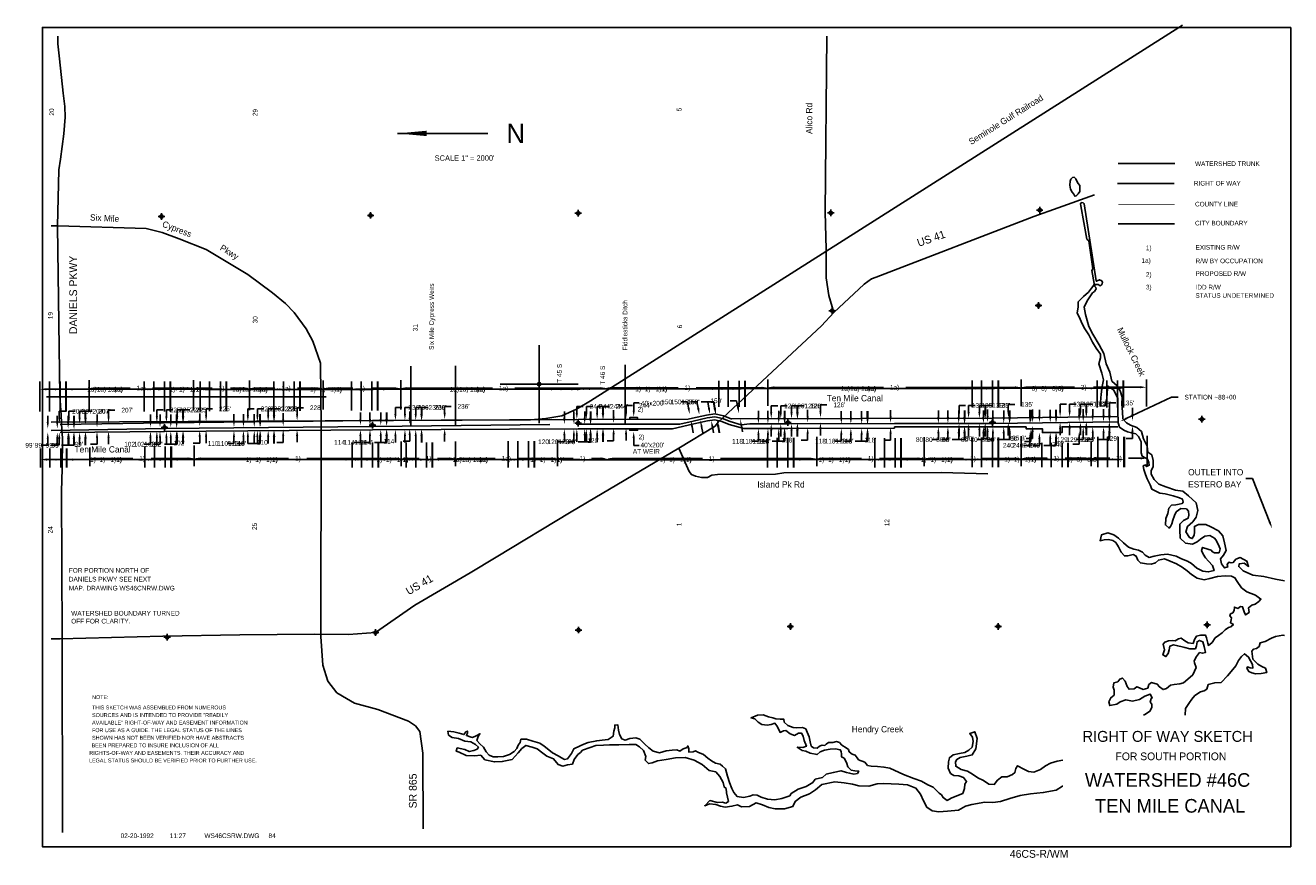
# Model space of a CAD drawing. Extents: x 202198 to 500046, y 777327 to 1633489.
import ezdxf
from ezdxf.enums import TextEntityAlignment as Align

# ---------------------------------------------------------------- set-up
doc = ezdxf.new("R2010")
doc.units = 0
doc.header["$LTSCALE"] = 400
doc.header["$PDMODE"] = 34
doc.header["$PDSIZE"] = 85
for name, pattern in [('DASHED', [0]), ('PHANTOM', [0]), ('STREAM', [0])]:
    doc.linetypes.add(name, pattern=pattern)
doc.layers.get('0').update_dxf_attribs({"linetype": 'CONTINUOUS'})
doc.layers.get('DEFPOINTS').update_dxf_attribs({"linetype": 'CONTINUOUS'})
for name, color, linetype in [('BORDER', 1, 'CONTINUOUS'), ('CITY', 14, 'DASHED'), ('COUNTY', 15, 'PHANTOM'), ('MAJROADS', 9, 'CONTINUOUS'), ('PROPROW', 11, 'CONTINUOUS'), ('PROPRWDIM', 12, 'CONTINUOUS'), ('ROW', 6, 'PHANTOM'), ('ROWDIM', 10, 'CONTINUOUS'), ('RR', 13, 'CONTINUOUS'), ('SEC', 2, 'CONTINUOUS'), ('TEXT', 7, 'CONTINUOUS'), ('TRUNKS', 5, 'STREAM'), ('WATER', 4, 'CONTINUOUS')]:
    doc.layers.add(name, color=color, linetype=linetype)
doc.dimstyles.get("Standard").update_dxf_attribs({"dimtxt": 2.5, "dimasz": 2.5, "dimexe": 1.25, "dimexo": 0.625, "dimtad": 1, "dimcen": 2.5, "dimazin": 3, "dimtfac": 1, "dimtmove": 0, "dimatfit": 3})

# ---------------------------------------------------------------- blocks, each defined once
blk = doc.blocks.new('TICK')
at = {"color": 0}
for points in [[(500, 0), (500, 1000)], [(0, 500), (1000, 500)]]:
    blk.add_lwpolyline(points, dxfattribs=at)
blk.add_point((500, 500), dxfattribs=at)
blk = doc.blocks.new('*D')
at = {"color": 0}
for p, q in [((220495, 788933), (220495, 789604)), ((226990, 788923), (226990, 789608)), ((230200, 788918), (230200, 789608)), ((203093, 788815), (203093, 789585)), ((203258, 789385), (204143, 789385)), ((205603, 789385), (204718, 789385)), ((205768, 788815), (205768, 789585)), ((205933, 789385), (206250, 789385)), ((207035, 789385), (206717, 789385)), ((207200, 788824), (207200, 789580)), ((207365, 789380), (207857, 789380)), ((208926, 789380), (208433, 789380)), ((209091, 788834), (209091, 789580)), ((209256, 789380), (209852, 789380)), ((210916, 789380), (210319, 789380)), ((211081, 788839), (211081, 789585)), ((211246, 789385), (213433, 789385)), ((216196, 789385), (214009, 789385)), ((216521, 789394), (218192, 789394)), ((220330, 789394), (218659, 789394)), ((220660, 789404), (223457, 789404)), ((226830, 789404), (224033, 789404)), ((227155, 789408), (228353, 789408)), ((230035, 789408), (228838, 789408)), ((219693, 789060), (219528, 789060)), ((219724, 788898), (219693, 789060)), ((221842, 788792), (221842, 788957)), ((221842, 788957), (222007, 788957)), ((226657, 788804), (226657, 788969)), ((226657, 788969), (226822, 788969)), ((229248, 788839), (229248, 789004)), ((229248, 789004), (229413, 789004)), ((203295, 788541), (203295, 788706)), ((203590, 788656), (203590, 788821)), ((203590, 788821), (203755, 788821)), ((205928, 788574), (205928, 788739)), ((206092, 788689), (206092, 788854)), ((206092, 788854), (206257, 788854)), ((208068, 788578), (208068, 788743)), ((208424, 788717), (208424, 788882)), ((208424, 788882), (208589, 788882)), ((211311, 788625), (211311, 788790)), ((212207, 788752), (212207, 788917)), ((212207, 788917), (212372, 788917)), ((216539, 788653), (216539, 788818)), ((216858, 788778), (216858, 788943)), ((216858, 788943), (217023, 788943)), ((221513, 788665), (221513, 788830)), ((223639, 788658), (223639, 788823)), ((226127, 788672), (226127, 788837)), ((227281, 788672), (227281, 788837)), ((228473, 788696), (228473, 788861)), ((229840, 788713), (229840, 788878)), ((219813, 788426), (219843, 788264)), ((221842, 788335), (221842, 788170)), ((226657, 788340), (226657, 788175)), ((229248, 788374), (229248, 788209)), ((203295, 788114), (203295, 787949)), ((203590, 788117), (203590, 787952)), ((205928, 787977), (205763, 787977)), ((205928, 788142), (205928, 787977)), ((206092, 788143), (206092, 787978)), ((208068, 787994), (207903, 787994)), ((208068, 788159), (208068, 787994)), ((208424, 788162), (208424, 787997)), ((211095, 788016), (211095, 787383)), ((211311, 788022), (211146, 788022)), ((211311, 788187), (211311, 788022)), ((212207, 788183), (212207, 788018)), ((212484, 788021), (212484, 787383)), ((215098, 788054), (215098, 787383)), ((216539, 788038), (216374, 788038)), ((216539, 788203), (216539, 788038)), ((216858, 788204), (216858, 788039)), ((221513, 788052), (221348, 788052)), ((221513, 788217), (221513, 788052)), ((221749, 788138), (221749, 787382)), ((223639, 788055), (223474, 788055)), ((223639, 788220), (223639, 788055)), ((224499, 788129), (224499, 787382)), ((226127, 788093), (225962, 788093)), ((226127, 788258), (226127, 788093)), ((226990, 788152), (226990, 787387)), ((227281, 788093), (227116, 788093)), ((227281, 788258), (227281, 788093)), ((228473, 788112), (228473, 787947)), ((228778, 788012), (228778, 787387)), ((228778, 788012), (228778, 787387)), ((229840, 788094), (229675, 788094)), ((229840, 788259), (229840, 788094)), ((230219, 788162), (230219, 787387)), ((203107, 787866), (203107, 787383)), ((203295, 787949), (203130, 787949)), ((205787, 787913), (205787, 787383)), ((228473, 787947), (228308, 787947)), ((203272, 787583), (204213, 787583)), ((205622, 787583), (204680, 787583)), ((205952, 787583), (208207, 787583)), ((210930, 787583), (208674, 787583)), ((211260, 787583), (211556, 787583)), ((212319, 787583), (212023, 787583)), ((212649, 787583), (213503, 787583)), ((214933, 787583), (214079, 787583)), ((215263, 787583), (215501, 787583)), ((216205, 787583), (215968, 787583)), ((216533, 787578), (218815, 787578)), ((221564, 787578), (219282, 787578)), ((221914, 787582), (222890, 787582)), ((224334, 787582), (223357, 787582)), ((224664, 787582), (225512, 787582)), ((226826, 787582), (225979, 787582)), ((227155, 787587), (227651, 787587)), ((228613, 787587), (228118, 787587)), ((228943, 787587), (229257, 787587)), ((230054, 787587), (229741, 787587))]:
    blk.add_line(p, q, dxfattribs=at)
for points in [[(203258, 789357), (203258, 789412), (203093, 789385)], [(205603, 789357), (205603, 789412), (205768, 789385)], [(205933, 789357), (205933, 789412), (205768, 789385)], [(207035, 789357), (207035, 789412), (207200, 789385)], [(207365, 789353), (207365, 789408), (207200, 789380)], [(208926, 789353), (208926, 789408), (209091, 789380)], [(209256, 789353), (209256, 789408), (209091, 789380)], [(210916, 789353), (210916, 789408), (211081, 789380)], [(211246, 789357), (211246, 789412), (211081, 789385)], [(216196, 789357), (216196, 789412), (216361, 789385)], [(216521, 789367), (216521, 789422), (216356, 789394)], [(220330, 789367), (220330, 789422), (220495, 789394)], [(220660, 789376), (220660, 789431), (220495, 789404)], [(226830, 789376), (226830, 789431), (226995, 789404)], [(227155, 789381), (227155, 789436), (226990, 789408)], [(230035, 789381), (230035, 789436), (230200, 789408)], [(203618, 788656), (203563, 788656), (203590, 788491)], [(206119, 788689), (206064, 788689), (206092, 788524)], [(208452, 788717), (208397, 788717), (208424, 788552)], [(211338, 788625), (211283, 788625), (211311, 788460)], [(212235, 788752), (212180, 788752), (212207, 788587)], [(216566, 788653), (216511, 788653), (216539, 788488)], [(216885, 788778), (216830, 788778), (216858, 788613)], [(219697, 788893), (219751, 788903), (219754, 788736)], [(221541, 788665), (221486, 788665), (221513, 788500)], [(221869, 788792), (221814, 788792), (221842, 788627)], [(223667, 788658), (223612, 788658), (223639, 788493)], [(226154, 788672), (226099, 788672), (226127, 788507)], [(226685, 788804), (226630, 788804), (226657, 788639)], [(227309, 788672), (227254, 788672), (227281, 788507)], [(228501, 788696), (228446, 788696), (228473, 788531)], [(229275, 788839), (229220, 788839), (229248, 788674)], [(229868, 788713), (229813, 788713), (229840, 788548)], [(203322, 788541), (203267, 788541), (203295, 788376)], [(205955, 788574), (205900, 788574), (205928, 788409)], [(205955, 788142), (205900, 788142), (205928, 788307)], [(206119, 788143), (206064, 788143), (206092, 788308)], [(208095, 788578), (208040, 788578), (208068, 788413)], [(208095, 788159), (208040, 788159), (208068, 788324)], [(208452, 788162), (208397, 788162), (208424, 788327)], [(211338, 788187), (211283, 788187), (211311, 788352)], [(212235, 788183), (212180, 788183), (212207, 788348)], [(216566, 788203), (216511, 788203), (216539, 788368)], [(216885, 788204), (216830, 788204), (216858, 788369)], [(219786, 788421), (219840, 788431), (219782, 788588)], [(221541, 788217), (221486, 788217), (221513, 788382)], [(221869, 788335), (221814, 788335), (221842, 788500)], [(223667, 788220), (223612, 788220), (223639, 788385)], [(226154, 788258), (226099, 788258), (226127, 788423)], [(226685, 788340), (226630, 788340), (226657, 788505)], [(227309, 788258), (227254, 788258), (227281, 788423)], [(229275, 788374), (229220, 788374), (229248, 788539)], [(229868, 788259), (229813, 788259), (229840, 788424)], [(203322, 788114), (203267, 788114), (203295, 788279)], [(203618, 788117), (203563, 788117), (203590, 788282)], [(228501, 788112), (228446, 788112), (228473, 788277)], [(203272, 787555), (203272, 787610), (203107, 787583)], [(205622, 787555), (205622, 787610), (205787, 787583)], [(205952, 787555), (205952, 787610), (205787, 787583)], [(210930, 787555), (210930, 787610), (211095, 787583)], [(211260, 787555), (211260, 787610), (211095, 787583)], [(212319, 787555), (212319, 787610), (212484, 787583)], [(212649, 787555), (212649, 787610), (212484, 787583)], [(214933, 787555), (214933, 787610), (215098, 787583)], [(215263, 787555), (215263, 787610), (215098, 787583)], [(216205, 787555), (216205, 787610), (216370, 787583)], [(216533, 787550), (216533, 787605), (216368, 787578)], [(221564, 787550), (221564, 787605), (221729, 787578)], [(221914, 787555), (221914, 787610), (221749, 787582)], [(224334, 787555), (224334, 787610), (224499, 787582)], [(224664, 787555), (224664, 787610), (224499, 787582)], [(226826, 787555), (226826, 787610), (226991, 787582)], [(227155, 787560), (227155, 787615), (226990, 787587)], [(228613, 787560), (228613, 787615), (228778, 787587)], [(228943, 787560), (228943, 787615), (228778, 787587)], [(230054, 787560), (230054, 787615), (230219, 787587)]]:
    blk.add_solid(points, dxfattribs=at)
at = {"layer": 'DEFPOINTS', "color": 0}
for p in [(203093, 789385), (205768, 789385), (207200, 789380), (209091, 789380), (211081, 789385), (220495, 789394), (226995, 789404), (230200, 789408), (207200, 788624), (207200, 788620), (209091, 788634), (209091, 788634), (211081, 788639), (211081, 788634), (216356, 788822), (216361, 788803), (219739, 788733), (219754, 788736), (220495, 788733), (220495, 788723), (221842, 788627), (221847, 788627), (226657, 788639), (226657, 788639), (226990, 788723), (226995, 788723), (229248, 788674), (229262, 788674), (230200, 788718), (203093, 788615), (203290, 788376), (203590, 788491), (203590, 788491), (205768, 788615), (205768, 788615), (205928, 788307), (205932, 788409), (205932, 788307), (206092, 788524), (206092, 788524), (206096, 788308), (208067, 788324), (208068, 788324), (208072, 788413), (208415, 788327), (208424, 788552), (208424, 788552), (211311, 788352), (211311, 788352), (211320, 788460), (212203, 788348), (212207, 788587), (212207, 788587), (216539, 788368), (216539, 788368), (216543, 788488), (216830, 788369), (216849, 788613), (216858, 788613), (219767, 788585), (221504, 788500), (221504, 788382), (221513, 788382), (221729, 788324), (221749, 788338), (221856, 788500), (223635, 788493), (223639, 788385), (223639, 788385), (224499, 788329), (224499, 788329), (226127, 788423), (226127, 788423), (226131, 788507), (226671, 788505), (226990, 788352), (226991, 788343), (227281, 788423), (227286, 788507), (227286, 788423), (228478, 788531), (229266, 788539), (229840, 788424), (229840, 788424), (229845, 788548), (230219, 788362), (203107, 788066), (203290, 788279), (203295, 788279), (203599, 788282), (205787, 788113), (205787, 788113), (211095, 788216), (211095, 788216), (212484, 788221), (212484, 788221), (215098, 788254), (215098, 788254), (216368, 788174), (216370, 788254), (228473, 788277), (228478, 788277), (228778, 788212), (228778, 788212), (203107, 787583), (205787, 787583), (211095, 787583), (212484, 787583), (215098, 787583), (221729, 787578), (221749, 787582), (224499, 787582), (228778, 787587), (230219, 787587)]:
    blk.add_point(p, dxfattribs=at)
at = {"color": 0}
for s, p in [('1a)', (204308, 789325)), ('1)', (206415, 789325)), ('1a)', (208022, 789320)), ('1)', (210017, 789320)), ('1a)', (213598, 789325)), ('1)', (218357, 789334)), ('1a)', (223622, 789344)), ('3)', (228518, 789348)), ("228'", (208754, 788822)), ("236'", (212537, 788857)), ("244'", (217188, 788883)), ("150'", (219021, 789000)), ("126'", (222172, 788897)), ("135'", (226987, 788909)), ("135'", (229578, 788944)), ("207'", (203920, 788761)), ("225'", (206422, 788794)), ("99'", (202719, 787889)), ("102'", (205255, 787917)), ("110'", (207395, 787934)), ("114'", (210638, 787962)), ("120'", (215866, 787978)), ("118'", (220841, 787992)), ("118'", (222967, 787995)), ("80'", (225551, 788033)), ("80'", (226706, 788033)), ("240'", (227783, 787887)), ("129'", (229167, 788034)), ('1)', (204378, 787523)), ('1)', (208372, 787523)), ('1)', (211721, 787523)), ('1a)', (213668, 787523)), ('1)', (215666, 787523)), ('1)', (218980, 787518)), ('1)', (223055, 787522)), ('1)', (225677, 787522)), ('1)', (227816, 787527)), ('3)', (229422, 787527))]:
    blk.add_text(s, height=120, dxfattribs=at).set_placement(p)
blk = doc.blocks.new('LOGON')
at = {"color": 0}
blk.add_attdef('DATE', text='', height=1, dxfattribs=at).set_placement((-1.87, 1.76), align=Align.RIGHT)
for tag, p in [('TIME', (1.56, 1.76)), ('DRAWING', (8.97, 1.76)), ('OPERATOR', (22.66, 1.76))]:
    blk.add_attdef(tag, p, '', height=1, dxfattribs=at)
blk = doc.blocks.new('RWNOTE')
at = {"layer": 'TEXT', "color": 0}
for s, p in [('NOTE:', (0, 0)), ('THIS SKETCH WAS ASSEMBLED FROM NUMEROUS', (0, -796)), ('AVAILABLE" RIGHT-OF-WAY AND EASEMENT INFORMATION ', (0, -1962)), ('SOURCES AND IS INTENDED TO PROVIDE "READILY', (0, -1379)), ('SHOWN HAS NOT BEEN VERIFIED NOR HAVE ABSTRACTS ', (0, -3128)), ('FOR USE AS A GUIDE. THE LEGAL STATUS OF THE LINES', (0, -2545)), ('BEEN PREPARED TO INSURE INCLUSION OF ALL', (-33, -3710)), (' LEGAL STATUS SHOULD BE VERIFIED PRIOR TO FURTHER USE.', (-344, -4876)), (' RIGHTS-OF-WAY AND EASEMENTS. THEIR ACCURACY AND ', (-328, -4293))]:
    blk.add_text(s, height=300, dxfattribs=at).set_placement(p)

msp = doc.modelspace()

# ---------------------------------------------------------------- linework, layer by layer
at = {"layer": 'BORDER', "color": 0}
msp.add_lwpolyline([(234638.156, 798658.658), (234638.156, 777658.658), (202638.156, 777658.658), (202638.156, 798658.658)], close=True, dxfattribs=at)
at = {"layer": 'CITY', "color": 0}
msp.add_lwpolyline([(230213.981, 793622.288), (231662.356, 793622.288)], dxfattribs=at)
at = {"layer": 'COUNTY', "color": 0, "const_width": 19.8}
msp.add_lwpolyline([(231662.477, 794124.28), (230220.275, 794123.649)], dxfattribs=at)
at = {"layer": 'DEFPOINTS', "color": 0}
for p in [(227613.128, 788420.059), (227613.922, 788514.567), (227614.001, 788420.059)]:
    msp.add_point(p, dxfattribs=at)
at = {"layer": 'MAJROADS', "color": 0}
for points in [[(203030.52, 798433.207), (203035.082, 798236.828), (203075.115, 797850.696), (203168.091, 796972.375), (203208.593, 796632.205), (203221.81, 796360.265), (203187.415, 795926.925), (203098.863, 795278.292), (203056.126, 795006.922), (203023.457, 793566.284), (203085.034, 789214.766), (203119.971, 788720.763), (203132.028, 788334.916), (203152.055, 788142.849), (203145.886, 787341.484), (203130.131, 786776.049), (203141.762, 783014.619), (203148.702, 778022.21)], [(222926.314, 791350.289), (222795.273, 791787.416), (222731.649, 792240.369), (222728.819, 792977.755), (222702.43, 793924.798), (222743.505, 798433.207)], [(202857.969, 782986.347), (203089.704, 782984.625), (205721.25, 783057.24), (207698.959, 783092.818), (209609.453, 783103.758), (210480.821, 783097.283), (211177.82, 783149.869), (212187.331, 783847.092), (213601.213, 784682.865), (214266.107, 785080.116), (216193.509, 786238.854), (218953.997, 787877.384), (219879.87, 788440.276), (219964.403, 788540.196), (222613.755, 791009.073), (222926.314, 791350.289), (223702.618, 792081.873), (223887.942, 792214.56), (224013.932, 792255.519), (228055.776, 793809.116), (228677.469, 794030.729), (229610.735, 794363.294)], [(202857.969, 793576.266), (203031.512, 793572.198), (205295.211, 793505.16), (205709.872, 793403.004), (206143.927, 793242.692), (206834.651, 792969.842), (207905.334, 792327.382), (208534.07, 791855.307), (208865.007, 791578.13), (209094.536, 791351.951), (209402.085, 790937.111), (209568.688, 790615.642), (209766.798, 790052.024), (209782.357, 788441.017), (209773.332, 783044.965), (209823.81, 782310.975), (209949.57, 781903.983), (210186.298, 781599.786), (210434.688, 781459.353), (210641.337, 781341.33), (211233.263, 781179.409), (212021.621, 780877.585), (212198.274, 780757.869), (212314.67, 780608.788), (212391.003, 780058.403), (212395.214, 778116.102)], [(202741.821, 789192.388), (209914.48, 789192.388)], [(226875.026, 787215.213), (225677.065, 787249.366), (221646.67, 787246.182), (221428.509, 787205.928), (219945.357, 787200.331), (219794.415, 787184.709), (219685.051, 787126.878), (219534.172, 787119.634), (219383.608, 787154.284), (219275, 787196.997), (219216.917, 787272.847), (218953.997, 787877.384)]]:
    msp.add_lwpolyline(points, dxfattribs=at)
at = {"layer": 'PROPROW', "color": 0}
for points in [[(217694.111, 788617.961), (217694.111, 788657.961), (217894.111, 788657.961), (217894.111, 788617.961)], [(217694.111, 788374.219), (217694.111, 788334.219), (217894.111, 788334.219), (217894.111, 788374.219)]]:
    msp.add_lwpolyline(points, dxfattribs=at)
at = {"layer": 'PROPRWDIM', "color": 0}
for p, q in [((217795.09, 788838.681), (217795.09, 789038.358)), ((217795.09, 789038.358), (217936.595, 789038.358)), ((217795.09, 788138.562), (217795.09, 787938.886)), ((217795.09, 787938.886), (217936.595, 787938.886))]:
    msp.add_line(p, q, dxfattribs=at)
for points in [[(217767.59, 788838.681), (217822.59, 788838.681), (217795.09, 788673.681)], [(217767.59, 788138.562), (217822.59, 788138.562), (217795.09, 788303.562)]]:
    msp.add_solid(points, dxfattribs=at)
at = {"layer": 'ROW', "color": 0}
for points in [[(230201.24, 794654.265), (231646.593, 794654.265)], [(226991.043, 788640.326), (220294.77, 788626.626)], [(226986.044, 788640.322), (226991.043, 788640.326), (230210.363, 788688.164)], [(205768.663, 788305.372), (203088.191, 788276.705)], [(205768.663, 788520.372), (203092.884, 788484.398)], [(211097.69, 788584.276), (205768.663, 788520.372)], [(211097.69, 788348.276), (205768.663, 788305.372)], [(216369.42, 788611.502), (211097.69, 788584.276)], [(216369.998, 788367.502), (211097.69, 788348.276)], [(216369.998, 788367.502), (218792.595, 788374.143)], [(220614.97, 788379.138), (221738.993, 788382.219)], [(221738.993, 788382.219), (221747.336, 788382.239), (224484.314, 788384.894)], [(224484.277, 788422.894), (226986.253, 788425.322)], [(224484.277, 788422.894), (224484.314, 788384.894)], [(230208.928, 788424.114), (228778.423, 788422.732), (228778.423, 788274.384), (228271.562, 788274.384), (228271.562, 788371.104), (227853.872, 788371.104), (227853.872, 788418.038), (226986.253, 788425.322)]]:
    msp.add_lwpolyline(points, dxfattribs=at)
at = {"layer": 'ROW', "color": 0, "linetype": 'STREAM'}
for points in [[(219193.162, 788618.19), (219304.576, 788643.302), (219664.188, 788723.215), (219877.688, 788750.195), (220094.18, 788706.422), (220294.77, 788626.626), (220309.64, 788622.377)], [(216369.42, 788611.502), (219193.162, 788618.19)], [(218792.595, 788374.143), (219337.337, 788496.923), (219689.917, 788575.274), (219872.08, 788598.294), (220051.25, 788562.067), (220246.322, 788484.466), (220614.97, 788379.138)]]:
    msp.add_lwpolyline(points, dxfattribs=at)
at = {"layer": 'ROWDIM', "color": 0}
for p, q in [((227974.679, 788679.567), (227974.679, 788844.567)), ((227979.244, 788048.973), (227814.246, 788048.284)), ((227979.244, 788213.973), (227979.244, 788048.973))]:
    msp.add_line(p, q, dxfattribs=at)
for points in [[(228002.179, 788679.567), (227947.179, 788679.567), (227974.679, 788514.567)], [(228006.744, 788213.973), (227951.744, 788213.973), (227979.244, 788378.973)]]:
    msp.add_solid(points, dxfattribs=at)
at = {"layer": 'RR', "color": 0}
msp.add_lwpolyline([(202857.969, 788543.418), (215145.304, 788604.383), (215541.289, 788632.125), (215949.302, 788703.855), (216329.382, 788875.595), (216685.49, 789087.347), (231866.278, 798711.944)], dxfattribs=at)
at = {"layer": 'SEC', "color": 0}
for p in [(205689.033, 793811.939), (211051.437, 793841.527), (216372.085, 793896.477), (222848.707, 793903.269), (228202.96, 793974.794), (228172.945, 791528.433), (222885.4, 791397.897), (226992.111, 788535.327), (232363.166, 788615.139), (205768.663, 788407.372), (211097.69, 788462.276), (216368.069, 788517.498), (221747.139, 788530.239), (232493.792, 783344.351), (205831.673, 783028.03), (211177.82, 783149.869), (216381.219, 783213.833), (221810.966, 783301.705), (227139.721, 783306.34)]:
    msp.add_point(p, dxfattribs=at)
at = {"layer": 'TEXT', "color": 0}
for p, q in [((211735.744, 795941.232), (214053.67, 795941.232)), ((230420.489, 788631.53), (231586.164, 789181.989)), ((231586.164, 789181.989), (231751.164, 789181.989)), ((233655.511, 787094.49), (233490.511, 787094.49)), ((234101.494, 785971.296), (233655.511, 787094.49))]:
    msp.add_line(p, q, dxfattribs=at)
msp.add_lwpolyline([(211735.744, 795941.232, 0, 137.363, 0), (212486.542, 795941.232, 137.363, 137.363, 0)], format="xyseb", dxfattribs=at)
for points in [[(230432.232, 788606.663), (230408.746, 788656.396), (230271.288, 788561.073)], [(234127.052, 785981.444), (234075.935, 785961.147), (234162.385, 785817.943)]]:
    msp.add_solid(points, dxfattribs=at)
at = {"layer": 'TRUNKS', "color": 0}
for points in [[(230218.004, 795167.686), (231666.278, 795167.686)], [(212083.218, 788442.602), (212083.218, 789972.602)], [(213227.402, 788454.591), (213227.402, 789984.591)], [(217575.313, 790009.11), (217575.313, 788509.11)]]:
    msp.add_lwpolyline(points, dxfattribs=at)
at = {"layer": 'TRUNKS', "color": 0, "linetype": 'STREAM'}
for points in [[(218981.887, 788493.689), (219320.957, 788570.112), (219677.053, 788649.245), (219874.884, 788674.245), (220072.715, 788634.245), (220270.546, 788555.546), (220547.51, 788476.413), (220769.268, 788497.922), (221738.714, 788500.219)], [(202857.969, 788324.07), (205768.663, 788377.372), (211097.69, 788432.276), (215646.881, 788479.942)], [(216369.714, 788487.502), (218981.887, 788493.689)], [(221738.714, 788500.219), (221747.139, 788500.239), (224484.199, 788502.894)], [(224484.199, 788502.894), (226986.175, 788505.322)], [(226986.175, 788505.322), (226992.111, 788505.327), (230207.012, 788553.1), (230222.109, 788546.318)]]:
    msp.add_lwpolyline(points, dxfattribs=at)
at = {"layer": 'WATER', "color": 0}
msp.add_lwpolyline([(229149.646, 794340.283), (229108.17, 794331.517), (229077.562, 794383.892), (229036.041, 794431.892), (228990.131, 794508.271), (228972.58, 794615.239), (228983.419, 794713.496), (229003.027, 794765.911), (229046.658, 794809.612), (229085.952, 794816.193), (229127.463, 794781.293), (229151.531, 794715.813), (229188.691, 794661.26), (229230.22, 794602.343), (229230.341, 794449.512), (229191.083, 794397.082), (229149.64, 794346.833)], close=True, dxfattribs=at)
for points in [[(234481.708, 784477.962), (234252.746, 784513.216), (233951.671, 784582.263), (233667.121, 784617.692), (233416.585, 784728.277), (233308.436, 784837.899), (233317.322, 784913.224), (233443.072, 784929.126), (233559.766, 784844.575), (233510.418, 784978.927), (233343.526, 785072.194), (233234.357, 785031.052), (233166.785, 784947.747), (233108.041, 784931.392), (233049.524, 784948.541), (233007.248, 784890.194), (233023.603, 784831.45), (232939.675, 784806.889), (232864.973, 784907.908), (232840.752, 785042.091), (232916.758, 785133.714), (232984.557, 785250.522), (232944.038, 785451.824), (232894.974, 785628.055), (232786.938, 785754.429), (232586.6, 785856.298), (232461.36, 785915.778), (232277.093, 785917.025), (232167.867, 785867.507), (232175.28, 785725.062), (232166.338, 785641.361), (232115.516, 785557.943), (232040.304, 785583.58), (231949.134, 785726.592), (231991.976, 785868.697), (232126.782, 785985.051), (232211.39, 786110.121), (232254.402, 786277.353), (232213.826, 786470.28), (232022.43, 786655.85), (231872.459, 786774.131), (231688.362, 786800.505), (231437.655, 786885.962), (231253.841, 786954.215), (231137.374, 787072.269), (231062.898, 787206.792), (231063.522, 787298.925), (231114.456, 787399.095), (231115.533, 787558.235), (231074.617, 787700.906), (230974.561, 787768.592), (230958.886, 787927.845), (230867.999, 788112.736), (230810.615, 788297.4), (230694.091, 788407.078), (230535.348, 788466.785), (230426.86, 788526.152), (230335.406, 788627.285), (230328.22, 788803.233), (230312.828, 789004.365), (230314.018, 789180.256), (230264.84, 789339.736), (230190.365, 789474.258), (230048.77, 789592.483), (230000.045, 789818.969), (229909.385, 790037.362), (229844.135, 790297.465), (229728.404, 790524.404), (229562.702, 790793.562), (229463.553, 790995.261), (229373.459, 791297.412), (229341.259, 791490.282), (229417.718, 791648.911), (229453.21, 791699.796), (229558.469, 791854.53), (229610.997, 791893.645), (229648.341, 791961.192), (229641.912, 791996.144), (229615.798, 792020.247), (229613.69, 792042.085), (229624.695, 792068.244), (229668.348, 792065.912), (229698.919, 792067.99), (229727.231, 792048.245), (229757.749, 792035.042), (229779.647, 792054.614), (229803.78, 792089.461), (229812.632, 792124.36), (229793.104, 792159.356), (229736.45, 792190.113), (229677.41, 792161.936), (229657.725, 792151.088), (229649.03, 792162.033), (229343.631, 794138.767), (229315.318, 794158.512), (229273.87, 794167.386), (229249.744, 794134.723), (229256.121, 794084.49), (229412.571, 793234.736), (229464.8, 793186.529), (229567.145, 792474.494), (229542.967, 792426.55), (229598.588, 792094.531), (229589.675, 792055.004), (229535.457, 791976.142), (229451.841, 791872.112), (229322.391, 791757.827), (229187.514, 791624.731), (229189.595, 791484.709), (229163.546, 791342.56), (229237.845, 791183.009), (229295.62, 791057.053), (229361.767, 790931.042), (229461.235, 790779.697), (229560.482, 790594.866), (229651.524, 790435.205), (229759.363, 790283.805), (229758.758, 790191.72), (229721.319, 790038.4), (229795.072, 789795.049), (229835.831, 789627.288), (229801.166, 789451.654), (229783.138, 789259.16), (229755.957, 788949.483), (229873.25, 788957.078), (229924.719, 789140.976), (229934.15, 789300.029), (229952.012, 789467.401), (230093.704, 789365.965), (230209.552, 789155.832), (230207.382, 788829.241), (230213.753, 788527.716), (230246.682, 788410.837), (230363.399, 788334.714), (230455.22, 788292.246), (230555.524, 788266.467), (230664.199, 788240.634), (230739.11, 788173.158), (230805.207, 788038.759), (230804.271, 787896.428), (230803.719, 787812.704), (230803.334, 787754.098), (230827.9, 787670.208), (230911.348, 787627.795), (230969.734, 787593.92), (231002.673, 787509.975), (231010.549, 787434.569), (230943.35, 787401.52), (230918.508, 787443.547), (230859.736, 787418.816), (230875.874, 787326.609), (230916.91, 787200.748), (230958.055, 787091.631), (231032.36, 786932.059), (231081.878, 786822.888), (231282.154, 786721.096), (231416.002, 786703.469), (231624.981, 786651.857), (231783.726, 786600.576), (231867.23, 786566.535), (231883.478, 786491.073), (231858.141, 786457.749), (231782.679, 786441.5), (231690.472, 786425.362), (231581.521, 786409.333), (231514.046, 786334.423), (231488.047, 786200.63), (231436.986, 786075.374), (231427.511, 785907.981), (231519.056, 785823.651), (231552.821, 785865.293), (231595.124, 785931.996), (231620.903, 786032.3), (231655.164, 786149.293), (231706.005, 786241.059), (231823.769, 786324.011), (231966.1, 786323.074), (232015.893, 786255.764), (232023.604, 786155.24), (232006.364, 786079.999), (231939.164, 786046.95), (231888.764, 786022.164), (231796.062, 785930.674), (231795.07, 785779.97), (231802.064, 785570.605), (231943.513, 785435.71), (232119.223, 785417.808), (232236.823, 785475.643), (232329.36, 785542.016), (232438.697, 785616.651), (232564.393, 785632.569), (232681.166, 785564.818), (232722.752, 785522.681), (232780.643, 785413.454), (232830.105, 785295.91), (232804.327, 785195.606), (232687.058, 785188.005), (232637.044, 785221.826), (232595.458, 785263.963), (232511.899, 785289.632), (232378.216, 785332.375), (232352.548, 785248.817), (232393.804, 785156.445), (232451.804, 785063.963), (232534.977, 784979.688), (232634.73, 784870.185), (232675.71, 784735.951), (232524.786, 784703.454), (232382.566, 784721.135), (232232.358, 784797.479), (232099.172, 784915.574), (231990.716, 784974.898), (231840.399, 785034.496), (231698.509, 785102.413), (231481.157, 785154.08), (231305.227, 785138.492), (231137.558, 785106.105), (231011.752, 785073.442), (230903.297, 785132.766), (230836.813, 785208.558), (230736.675, 785259.454), (230619.627, 785285.343), (230477.627, 785336.514), (230352.758, 785446.182), (230227.943, 785564.222), (230102.963, 785657.145), (229952.591, 785708.372), (229784.757, 785650.867), (229750.276, 785500.384), (229859.282, 785524.785), (229968.178, 785532.441), (230076.854, 785506.607), (230151.875, 785455.877), (230226.51, 785346.54), (230292.608, 785212.14), (230375.67, 785111.12), (230459.449, 785118.942), (230602, 785151.494), (230677.076, 785109.136), (230718.222, 785000.02), (230784.76, 784932.6), (230943.67, 784906.435), (231060.829, 784897.291), (231169.946, 784938.437), (231245.738, 785004.92), (231405.034, 785037.362), (231546.979, 784977.819), (231713.986, 784909.737), (231855.766, 784825.076), (231980.746, 784732.153), (232097.353, 784639.285), (232239.077, 784546.252), (232422.995, 784503.177), (232565.546, 784535.73), (232758.442, 784584.697), (232959.489, 784600.119), (233118.51, 784590.699), (233210.331, 784548.231), (233268.331, 784455.749), (233376.125, 784295.957), (233517.795, 784194.551), (233734.926, 784109.394), (233876.595, 784007.988), (233817.548, 783941.395), (233725.01, 783875.022), (233641.121, 783850.456), (233556.956, 783784.028), (233572.929, 783666.704), (233480.392, 783600.331), (233447.398, 783675.903), (233406.418, 783810.137), (233347.867, 783818.896), (233280.557, 783769.102), (233197.053, 783803.143), (233188.074, 783711.101), (233154.199, 783652.715), (233095.427, 783627.984), (233078.351, 783577.86), (233119.883, 783527.35), (233111.18, 783477.17), (233093.939, 783401.929), (233168.96, 783351.199), (233101.595, 783293.033), (233042.878, 783276.674), (232958.768, 783218.618), (232882.92, 783143.763), (232790.383, 783077.39), (232697.846, 783011.017), (232621.723, 782894.299), (232529.13, 782819.554), (232512.771, 782878.271), (232480.164, 783012.45), (232455.487, 783079.594), (232329.901, 783080.421), (232220.895, 783056.02), (232170.109, 782972.627), (232135.958, 782872.379), (232010.427, 782881.578), (231927.089, 782940.736), (231827.061, 783008.376), (231759.972, 782992.072), (231675.862, 782934.017), (231600.566, 782942.885), (231508.414, 782935.119), (231407.725, 782902.291), (231365.532, 782852.332), (231406.457, 782709.725), (231363.714, 782576.043), (231438.79, 782533.685), (231497.892, 782608.65), (231523.671, 782708.954), (231541.022, 782800.94), (231633.339, 782833.823), (231742.015, 782807.99), (231859.063, 782782.101), (231925.932, 782764.915), (232051.297, 782730.599), (232193.628, 782729.662), (232227.614, 782804.793), (232236.703, 782913.579), (232303.902, 782946.628), (232387.406, 782912.587), (232420.124, 782795.153), (232452.566, 782635.857), (232377.104, 782619.608), (232301.863, 782636.849), (232225.85, 782536.876), (232166.472, 782420.049), (232174.513, 782369.759), (232215.604, 782252.27), (232173.136, 782160.449), (232130.667, 782068.628), (232004.31, 781952.241), (231886.49, 781860.917), (231794.228, 781836.406), (231651.787, 781820.598), (231559.526, 781796.087), (231458.506, 781713.024), (231366.244, 781688.513), (231274.588, 781756.099), (231216.423, 781823.464), (231065.995, 781866.318), (230998.685, 781816.524), (230972.962, 781724.593), (230855.528, 781691.875), (230763.707, 781734.344), (230696.893, 781759.902), (230621.211, 781710.163), (230495.515, 781694.245), (230445.776, 781769.927), (230396.424, 781904.217), (230329.94, 781980.009), (230254.424, 781955.388), (230203.748, 781888.739), (230103.059, 781855.911), (230085.598, 781747.18), (230110.219, 781671.663), (230109.392, 781546.077), (230025.227, 781479.649), (229974.276, 781371.139), (229998.787, 781278.877), (230183.201, 781311.154), (230267.31, 781369.21), (230410.027, 781426.88), (230585.627, 781392.233), (230761.723, 781432.937), (230896.232, 781515.779), (231038.949, 781573.449), (231088.522, 781472.65), (231063.294, 781456.07), (231037.571, 781364.139), (231079.102, 781313.629), (231078.551, 781229.905), (231027.655, 781129.767), (230918.318, 781055.132), (230864.093, 781035.559)], [(231932.229, 781035.559), (231940.743, 781199.111), (232042.259, 781357.526), (232101.417, 781440.864), (232177.374, 781532.464), (232328.739, 781631.941), (232421.001, 781656.452), (232488.255, 781697.873), (232522.517, 781814.866), (232623.151, 781839.322), (232690.295, 781863.998), (232857.798, 781871.268), (233017.976, 782037.669), (233110.844, 782154.276), (233228.995, 782295.836), (233296.856, 782429.353), (233372.924, 782537.698), (233457.089, 782604.126), (233557.006, 782519.741), (233606.634, 782427.314), (233656.207, 782326.514), (233663.974, 782234.363), (233597.049, 782243.176), (233530.236, 782268.734), (233513.27, 782235.355), (233562.954, 782151.3), (233638.085, 782117.315), (233738.388, 782091.536), (233880.774, 782098.972), (234023.27, 782123.152), (233990.497, 782232.213), (233898.676, 782274.682), (233798.648, 782342.322), (233665.517, 782468.79), (233641.722, 782669.893), (233683.915, 782719.852), (233759.377, 782736.1), (233826.742, 782794.266), (233852.465, 782886.197), (233986.644, 782918.805), (234146.271, 783001.482), (234247.07, 783051.055), (234439.856, 783083.277), (234481.708, 783071.354)], [(228793.39, 779878.98), (228649.779, 779856.015), (228481.945, 779798.511), (228355.919, 779732.358), (228221.354, 779641.144), (228053.41, 779566.894), (227919.562, 779584.521), (227794.362, 779643.954), (227635.892, 779737.098), (227593.534, 779662.022), (227567.756, 779561.719), (227508.818, 779511.87), (227366.102, 779454.2), (227232.088, 779446.71), (227122.696, 779363.702), (227038.256, 779255.412), (226895.98, 779264.721), (226762.628, 779357.7), (226620.738, 779425.616), (226479.013, 779518.649), (226353.923, 779594.827), (226186.751, 779637.792), (226053.344, 779722.397), (226045.688, 779831.294), (226079.618, 779898.052), (226163.673, 779947.736), (226331.341, 779980.123), (226473.893, 780012.676), (226567.036, 780171.145), (226602.234, 780430.469), (226536.413, 780606.73), (226410.496, 780557.322), (226476.869, 780464.785), (226501.27, 780355.779), (226475.215, 780213.613), (226382.568, 780130.495), (226281.713, 780072.55), (226147.59, 780048.315), (225988.294, 780015.872), (225887.329, 779941.182), (225861.495, 779832.506), (225860.448, 779673.431), (225918.173, 779539.086), (226001.566, 779488.301), (226127.097, 779479.102), (226252.408, 779436.413), (226327.043, 779327.076), (226284.74, 779260.372), (226275.651, 779151.586), (226232.962, 779026.276), (226123.845, 778985.13), (225930.729, 778902.674), (225829.875, 778844.728), (225729.902, 778920.741), (225688.481, 778987.996), (225630.149, 779030.244), (225472.066, 779181.994), (225338.549, 779249.855), (225171.707, 779343.054), (224979.583, 779411.301), (224712.327, 779513.533), (224361.734, 779674.924), (224211.196, 779701.033), (224043.858, 779718.88), (223884.838, 779728.299), (223792.796, 779737.278), (223718.051, 779829.87), (223559.361, 779889.524), (223526.202, 779939.979), (223476.409, 780007.289), (223392.85, 780032.957), (223317.884, 780092.06), (223301.525, 780150.777), (223243.194, 780193.025), (223134.794, 780260.721), (223068.256, 780328.141), (222993.07, 780353.754), (222900.808, 780329.243), (222791.967, 780329.96), (222733.084, 780288.483), (222691.002, 780255.269), (222624.078, 780264.083), (222556.933, 780239.406), (222497.996, 780189.558), (222405.899, 780190.164), (222347.623, 780240.784), (222314.85, 780349.846), (222290.56, 780475.597), (222241.097, 780593.141), (222208.158, 780677.086), (222124.71, 780719.499), (221973.897, 780703.746), (221881.855, 780712.725), (221748.228, 780763.841), (221656.682, 780848.171), (221640.489, 780932.005), (221548.392, 780932.612), (221439.551, 780933.328), (221364.365, 780958.941), (221247.317, 780984.83), (221113.689, 781035.946), (220971.303, 781028.511), (220803.414, 780962.634), (220903.718, 780936.855), (220986.891, 780852.58), (221078.601, 780793.367), (221220.822, 780775.686), (221321.401, 780791.769), (221413.718, 780824.652), (221463.511, 780757.343), (221496.615, 780698.515), (221546.133, 780589.343), (221638.505, 780630.599), (221697.167, 780638.586), (221805.457, 780554.145), (221914.022, 780511.567), (222023.249, 780569.457), (222098.601, 780568.961), (222139.967, 780493.334), (222164.367, 780384.327), (222221.982, 780233.238), (222129.665, 780200.355), (221987.39, 780209.664), (222112.425, 780125.114), (222204.411, 780107.763), (222321.294, 780056.757), (222496.893, 780022.11), (222572.686, 780088.593), (222690.23, 780138.056), (222832.726, 780162.236), (222966.74, 780169.727), (223092.16, 780143.783), (223117.002, 780101.755), (223124.934, 780034.721), (223124.438, 779959.369), (223191.196, 779925.439), (223224.3, 779866.612), (223257.294, 779791.04), (223281.86, 779707.15), (223373.405, 779622.82), (223465.391, 779605.469), (223565.805, 779596.435), (223531.929, 779538.049), (223439.723, 779521.91), (223331.047, 779547.744), (223247.433, 779565.04), (223113.75, 779607.784), (222912.482, 779558.872), (222728.014, 779518.223), (222635.366, 779435.105), (222450.898, 779394.456), (222383.313, 779302.8), (222215.203, 779203.434), (222013.825, 779137.777), (221828.86, 779021.776), (221794.985, 778963.39), (221593.607, 778897.733), (221417.566, 778865.401), (221225.056, 778875.041), (221066.311, 778926.323), (220957.8, 778977.273), (220857.387, 778986.307), (220773.442, 778953.369), (220605.774, 778920.981), (220446.864, 778947.146), (220363.801, 779048.166), (220314.228, 779148.965), (220248.296, 779308.482), (220199.109, 779467.888), (220150.087, 779652.411), (220075.231, 779728.259), (220008.583, 779778.934), (219891.535, 779804.823), (219791.452, 779864.091), (219699.796, 779931.677), (219583.189, 780024.545), (219441.244, 780084.088), (219382.857, 780117.964), (219315.713, 780093.287), (219206.817, 780085.631), (219207.368, 780169.355), (219182.747, 780244.872), (219165.726, 780203.121), (219065.037, 780170.292), (218980.927, 780112.237), (218897.424, 780146.277), (218780.1, 780130.304), (218629.287, 780114.552), (218453.136, 780065.475), (218294.336, 780108.384), (218186.045, 780192.824), (218077.811, 780285.637), (217953.051, 780412.05), (217852.858, 780454.573), (217693.617, 780430.503), (217576.128, 780389.413), (217492.625, 780423.453), (217434.734, 780532.68), (217402.016, 780650.114), (217386.153, 780784.183), (217310.747, 780776.307), (217310.306, 780709.327), (217284.582, 780617.396), (217267.011, 780491.921), (217140.874, 780409.023), (216990.06, 780393.271), (216847.619, 780377.463), (216629.606, 780328.661), (216520.489, 780287.516), (216419.745, 780246.315), (216260.174, 780172.011), (216200.74, 780046.811), (216099.389, 779913.514), (216023.928, 779897.265), (215940.479, 779939.678), (215857.086, 779990.463), (215715.251, 780066.752), (215615.278, 780142.765), (215498.671, 780235.633), (215390.326, 780311.701), (215206.464, 780363.148), (215047.719, 780414.429), (214905.388, 780415.366), (214888.092, 780331.753), (214837.417, 780265.104), (214794.949, 780173.283), (214727.474, 780098.373), (214609.764, 780023.793), (214458.73, 779974.55), (214307.972, 779967.17), (214190.703, 779959.569), (214090.51, 780002.092), (214015.765, 780094.685), (213941.185, 780212.394), (213849.639, 780296.725), (213774.839, 780380.945), (213808.99, 780481.193), (213851.348, 780556.269), (213758.866, 780498.268), (213666.494, 780457.013), (213624.687, 780465.661), (213507.749, 780508.294), (213533.307, 780575.108), (213533.638, 780625.343), (213491.61, 780600.501), (213440.935, 780533.852), (213323.942, 780568.114), (213181.832, 780602.54), (213031.239, 780620.277), (213047.322, 780519.698), (213139.033, 780460.485), (213306.315, 780434.265), (213464.95, 780366.239), (213623.915, 780348.447), (213740.688, 780280.696), (213815.599, 780213.221), (213781.778, 780163.207), (213697.779, 780121.896), (213580.4, 780097.551), (213463.517, 780148.557), (213271.227, 780191.686), (213245.559, 780108.128), (213320.745, 780082.514), (213504.387, 779997.578), (213713.642, 779987.828), (213872.828, 780003.525), (213980.897, 779885.595), (214223.366, 779833.763), (214424.359, 779840.812), (214675.916, 779897.766), (214836.094, 780064.166), (214928.962, 780180.774), (215029.927, 780255.464), (215188.727, 780212.555), (215322.41, 780169.811), (215464.024, 780060.033), (215572.369, 779983.965), (215739.376, 779915.883), (215855.598, 779764.409), (215980.908, 779721.72), (216098.342, 779754.438), (216224.094, 779778.728), (216266.727, 779895.666), (216359.65, 780020.646), (216427.015, 780078.812), (216486.008, 780137.033), (216679.014, 780202.745), (216821.675, 780252.042), (217022.668, 780259.092), (217173.481, 780274.844), (217416.281, 780273.246), (217675.88, 780279.91), (217851.701, 780278.753), (217943.411, 780219.54), (218043.274, 780126.782), (218109.261, 779975.638), (218091.855, 779875.279), (218175.028, 779791.004), (218267.234, 779807.143), (218401.578, 779864.868), (218627.854, 779896.869), (218862.556, 779937.188), (219113.783, 779943.907), (219347.77, 779875.385), (219547.991, 779765.221), (219731.191, 779613.305), (219898.419, 779578.713), (220006.488, 779460.783), (220089.22, 779309.529), (220113.566, 779192.15), (220163.525, 779149.957), (220171.181, 779041.061), (220203.954, 778931.999), (220228.355, 778822.993), (220161.045, 778773.199), (220060.741, 778798.978), (219943.473, 778791.377), (219742.866, 778842.934), (219616.398, 778709.803), (219742.315, 778759.21), (219901.28, 778741.418), (220018.218, 778698.785), (220143.639, 778672.841), (220311.252, 778696.856), (220453.803, 778729.408), (220562.314, 778678.458), (220763.361, 778693.88), (220931.416, 778784.874), (221098.533, 778733.537), (221257.167, 778665.511), (221424.395, 778630.919), (221658.822, 778629.376), (221876.89, 778686.549), (221936.379, 778820.122), (222079.426, 778928.026), (222306.087, 779018.635), (222457.452, 779118.111), (222617.409, 779251.022), (222952.801, 779324.17), (223187.063, 779297.509), (223404.525, 779262.587), (223563.325, 779219.677), (223822.814, 779209.597), (224040.937, 779275.143), (224208.44, 779282.413), (224392.578, 779272.828), (224593.46, 779263.133), (224811.032, 779244.955), (225028.164, 779159.798), (225144.385, 779008.323), (225226.952, 778831.952), (225309.628, 778672.325), (225442.981, 778579.347), (225618.636, 778553.072), (225836.428, 778568.384), (226121.31, 778600), (226297.792, 778699.311), (226465.515, 778740.071), (226800.852, 778804.846), (227001.735, 778795.151), (227194.465, 778819), (227437.761, 778892.753), (227706.229, 778974.714), (227966.049, 779014.867), (228292.792, 779046.207), (228628.129, 779110.982), (228787.866, 779210.404), (228793.39, 779213.904)]]:
    msp.add_lwpolyline(points, dxfattribs=at)

# ---------------------------------------------------------------- block references
at = {"color": 0, "xscale": 2, "yscale": 2, "zscale": 2, "rotation": 90}
msp.add_blockref('TICK', (216368.069, 788517.498), dxfattribs=at)
at = {"layer": 'TEXT', "color": 0, "xscale": 0.333, "yscale": 0.333, "zscale": 0.333}
msp.add_blockref('RWNOTE', (203909.349, 781443.622), dxfattribs=at)
at = {"layer": 'TEXT', "color": 0, "xscale": 120, "yscale": 120, "zscale": 120}
msp.add_blockref('LOGON', (205713.935, 777670.184), dxfattribs=at).add_auto_attribs({'DATE': '02-20-1992', 'TIME': '11:27', 'OPERATOR': '84', 'DRAWING': 'WS46CSRW.DWG'})

# ---------------------------------------------------------------- texts
at = {"layer": 'MAJROADS', "color": 0}
for s, height, rotation, p in [('Alico Rd', 160, 90, (222372.487, 795928.015)), ('US 41', 200, 19.0106443, (225102.22, 793034.142)), ('DANIELS PKWY', 200, 90, (203525.601, 790798.747)), ('US 41', 200, 30, (212026.511, 784101.977))]:
    msp.add_text(s, height=height, rotation=rotation, dxfattribs=at).set_placement(p)
at = {"layer": 'PROPRWDIM', "color": 0}
for s, p in [("40'x200'", (217981.86, 788967.472)), ('2)', (217893.055, 788809.755)), ('2)', (217920.267, 788102.174)), ("40'x200'", (217970.975, 787895.215)), ('AT WEIR', (217773.32, 787732.055))]:
    msp.add_text(s, height=120, dxfattribs=at).set_placement(p)
at = {"layer": 'ROWDIM', "color": 0}
msp.add_text("95.3'", height=120, dxfattribs=at).set_placement((227496.903, 788075.711))
at = {"layer": 'RR', "color": 0}
msp.add_text('Seminole Gulf Railroad', height=160, rotation=32, dxfattribs=at).set_placement((226445.645, 795642.237))
at = {"layer": 'TEXT', "color": 0}
for s, height, rotation, p in [('20', 120, 90, (202934.097, 796397.919)), ('29', 120, 90, (208150.039, 796382.255)), ('5', 120, 90, (219020.501, 796507.563)), ('Six Mile', 160, 357, (203853.195, 793711.86)), ('Cypress ', 160, 339, (205692.961, 793556.984)), ('Pkwy', 160, 328, (207171.344, 792965.643)), ('Six Mile Cypress Weirs', 120, 90, (212671.868, 790393.776)), ('Fiddlesticks Ditch', 120, 90, (217632.664, 790379.696)), ('19', 120, 90, (202902.77, 791181.101)), ('30', 120, 90, (208150.039, 791072.339)), ('31', 120, 90, (212253.873, 790868.714)), ('6', 120, 90, (219036.164, 790947.031)), ('T 45 S', 120, 90, (215952.66, 789549.512)), ('T 46 S', 120, 90, (217058.102, 789500.633)), ('12', 120, 90, (224346.087, 785872.067)), ('24', 120, 90, (202899.127, 785688.001)), ('25', 120, 90, (208134.376, 785778.086)), ('1', 120, 90, (219020.501, 785872.067)), ('SR 865', 200, 90, (212232.464, 778643.518))]:
    msp.add_text(s, height=height, rotation=rotation, dxfattribs=at).set_placement(p)
for s, height, p in [('N', 494.505, (214771.386, 795692.919)), ('SCALE 1" = 2000\'', 138.4614, (213459.029, 795240.848)), ('RIGHT OF WAY SKETCH', 279.72, (231483.302, 780347.657)), ('FOR SOUTH PORTION', 198, (231567.991, 779877.353)), ('WATERSHED #46C', 350, (231483.302, 779194.918)), ('TEN MILE CANAL', 350, (231547.334, 778532.623))]:
    msp.add_text(s, height=height, dxfattribs=at).set_placement(p, align=Align.CENTER)
for s, height, p in [('WATERSHED TRUNK', 118.8, (232185.955, 795106.228)), ('RIGHT OF WAY', 118.8, (232156.072, 794605.391)), ('COUNTY LINE', 118.8, (232185.628, 794069.697)), ('CITY BOUNDARY', 118.8, (232185.628, 793582.749)), ('1)', 118.8, (230926.011, 792948.591)), ('EXISTING R/W', 118.8, (232199.793, 792962.399)), ('1a)', 118.8, (230813.838, 792624.248)), ('R/W BY OCCUPATION', 118.8, (232199.793, 792614.754)), ('2)', 118.8, (230926.011, 792266.905)), ('PROPOSED R/W', 118.8, (232199.793, 792290.412)), ('3)', 118.8, (230926.011, 791942.563)), ('IDD R/W ', 118.8, (232199.793, 791942.563)), ('STATUS UNDETERMINED', 118.8, (232194.916, 791727.971)), ('Ten Mile Canal', 160, (222742.343, 789075.955)), ('STATION ~88+00', 120, (231916.164, 789121.989)), ('Ten Mile Canal', 160, (203460.201, 787763.639)), ('OUTLET INTO ', 160, (232009.147, 787177.955)), ('Island Pk Rd', 160, (220964.914, 786864.42)), ('ESTERO BAY', 160, (232009.147, 786867.303)), ('FOR PORTION NORTH OF', 120, (203313.468, 784682.163)), ('DANIELS PKWY SEE NEXT', 120, (203313.468, 784456.914)), ('MAP. DRAWING WS46CNRW.DWG', 120, (203313.468, 784226.971)), ('WATERSHED BOUNDARY TURNED', 120, (203374.481, 783584.017)), ('OFF FOR CLARITY.', 120, (203374.481, 783381.289)), ('46CS-R/WM', 200, (227438.156, 777376.329))]:
    msp.add_text(s, height=height, dxfattribs=at).set_placement(p)
at = {"layer": 'WATER', "color": 0}
msp.add_text('Mullock Creek', height=160, rotation=296, dxfattribs=at).set_placement((230181.243, 790919.334))
msp.add_text('Hendry Creek', height=160, dxfattribs=at).set_placement((223386.666, 780591.458))

# ---------------------------------------------------------------- dimensions: what is measured, and where the dimension line sits
at = {"layer": 'ROWDIM', "color": 0}
for base, p1, p2, text, middle, set_off in [((226136.159, 788639.429), (226150.245, 788505.016), (226136.22, 788639.429), "135'", (226637.588, 788969.429), (-520.96, 0)), ((225849.886, 788422.732), (225854.579, 788507.214), (225849.886, 788422.732), "80'", (225397.029, 788092.732), (-276.907, 0)), ((208213.252, 788323.878), (208217.945, 788413.25), (208212.762, 788323.878), "110'", (207711.823, 787993.878), (145.492, 0)), ((228628.596, 788277.235), (228633.29, 788530.681), (228633.29, 788277.235), "240'", (228118.596, 787947.235), (155.228, 0)), ((229989.255, 788702.236), (230007.693, 788567.28), (230003.715, 788702.236), "135'", (230490.684, 789032.236), (741.518, 28.161))]:
    dim = msp.add_linear_dim(base=base, p1=p1, p2=p2, angle=90, text=text, dimstyle='Standard', dxfattribs=at)
    dim.commit()
    dim.dimension.update_dxf_attribs({"geometry": '*D', "text_midpoint": middle, "insert": set_off})
for base, p1, p2, text, middle in [((230200.447, 789408.358), (226990.332, 788723.113), (230200.447, 788718.42), '3)', (228595.39, 789408.358)), ((228778.423, 787587.296), (226990.332, 788352.33), (228778.423, 788211.526), '1)', (227884.378, 787587.296)), ((230219.22, 787587.296), (228778.423, 788211.526), (230219.22, 788361.717), '3)', (229498.821, 787587.296)), ((226995.026, 789403.665), (220495.013, 788732.5), (226995.026, 788723.113), '1a)', (223745.019, 789403.665)), ((220495.013, 789394.278), (216355.654, 788821.676), (220495.013, 788723.113), '1)', (218425.333, 789394.278)), ((221729.311, 787577.91), (216368.069, 788173.979), (221729.311, 788324.169), '1)', (219048.69, 787577.91)), ((211080.846, 789384.74), (216360.785, 788802.785), (211080.846, 788638.524), '1a)', (213720.816, 789384.74)), ((215098.293, 787582.556), (216370.172, 788253.682), (215098.293, 788253.682), '1)', (215734.233, 787582.556)), ((212484.136, 787582.556), (215098.293, 788253.682), (212484.136, 788220.83), '1a)', (213791.215, 787582.556)), ((211094.926, 787582.556), (212484.136, 788220.83), (211094.926, 788216.137), '1)', (211789.531, 787582.556)), ((205786.826, 787582.556), (211094.926, 788216.137), (205786.826, 788112.886), '1)', (208440.876, 787582.556)), ((203106.964, 787582.556), (205786.826, 788112.886), (203106.964, 788065.955), '1)', (204446.895, 787582.556)), ((209090.895, 789380.047), (211080.846, 788633.83), (209090.895, 788633.83), '1)', (210085.871, 789380.047)), ((207199.504, 789380.047), (209090.895, 788633.83), (207199.504, 788624.444), '1a)', (208145.199, 789380.047)), ((205768.053, 789384.74), (207199.504, 788619.751), (205768.053, 788615.058), '1)', (206483.778, 789384.74)), ((203092.884, 789384.74), (205768.053, 788615.058), (203092.884, 788615.058), '1a)', (204430.469, 789384.74)), ((224498.992, 787582.499), (226991.151, 788342.819), (224498.992, 788328.739), '1)', (225745.072, 787582.499)), ((221748.7, 787582.499), (224498.992, 788328.739), (221748.7, 788338.126), '1)', (223123.846, 787582.499))]:
    dim = msp.add_linear_dim(base=base, p1=p1, p2=p2, text=text, dimstyle='Standard', dxfattribs=at)
    dim.commit()
    dim.dimension.update_dxf_attribs({"geometry": '*D', "text_midpoint": middle})
for base, p1, p2, text, middle in [((227281.308, 788422.732), (227286.001, 788507.214), (227286.001, 788422.732), "80'", (226828.451, 788092.732)), ((223639.423, 788385.184), (223634.73, 788493.134), (223639.423, 788385.184), "118'", (223137.995, 788055.184)), ((221841.947, 788626.506), (221856.024, 788500.344), (221846.635, 788626.506), "126'", (222343.375, 788956.506)), ((221513.426, 788381.575), (221504.08, 788499.663), (221503.998, 788381.575), "118'", (221011.998, 788051.575)), ((216538.687, 788367.965), (216543.37, 788487.913), (216538.683, 788367.965), "120'", (216037.258, 788037.965)), ((216857.821, 788612.637), (216829.566, 788368.762), (216848.585, 788612.637), "244'", (217367.821, 788942.637)), ((212207.233, 788586.898), (212202.54, 788347.546), (212207.233, 788586.898), "236'", (212717.233, 788916.898)), ((211310.817, 788352.239), (211320.203, 788460.182), (211310.817, 788352.239), "114'", (210809.388, 788022.239)), ((205927.625, 788306.686), (205932.318, 788408.557), (205931.854, 788306.686), "102'", (205426.196, 787976.686)), ((206091.89, 788524.247), (206096.146, 788308.008), (206091.853, 788524.247), "225'", (206601.89, 788854.247)), ((208424.45, 788552.219), (208414.778, 788326.676), (208424.415, 788552.219), "228'", (208934.45, 788882.219)), ((203590.372, 788491.086), (203599.453, 788282.173), (203590.335, 788491.086), "207'", (204100.372, 788821.086)), ((203294.695, 788278.859), (203290.002, 788375.705), (203289.582, 788278.859), "99'", (202841.838, 787948.859)), ((229840.003, 788423.757), (229844.79, 788547.717), (229839.979, 788423.757), "129'", (229338.575, 788093.757))]:
    dim = msp.add_linear_dim(base=base, p1=p1, p2=p2, angle=90, text=text, dimstyle='Standard', dxfattribs=at)
    dim.commit()
    dim.dimension.update_dxf_attribs({"geometry": '*D', "text_midpoint": middle})
dim = msp.add_aligned_dim(p1=(219767.229, 788585.044), p2=(219739.388, 788732.718), distance=-15.374, text="150'", dimstyle='Standard', dxfattribs=at)
dim.commit()
dim.dimension.update_dxf_attribs({"geometry": '*D', "text_midpoint": (219191.93, 789059.854)})

doc.saveas('drawing.dxf')
